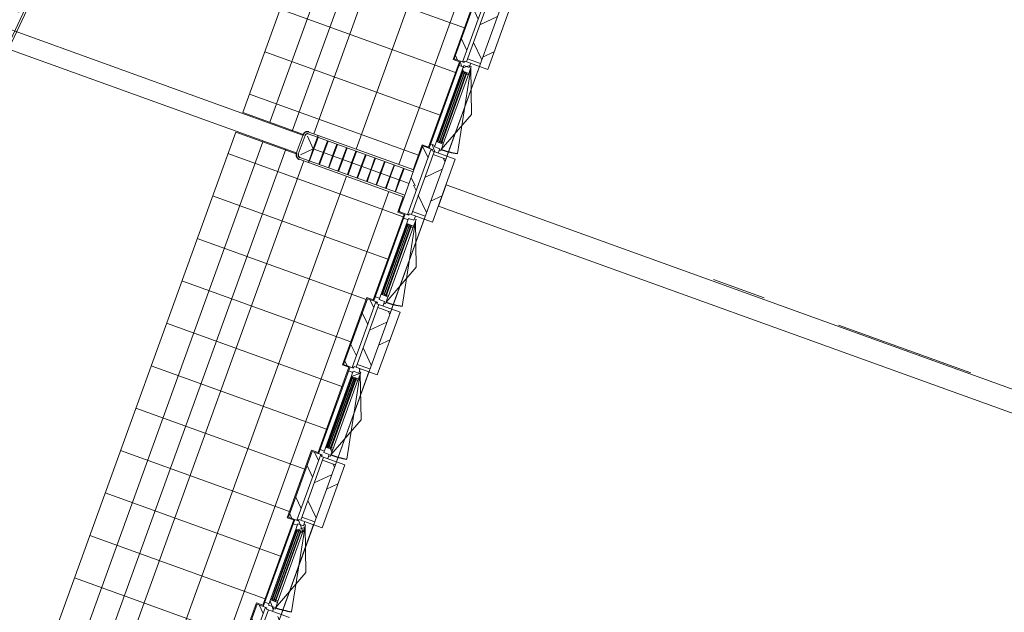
# Model space of a CAD drawing. Header units: metres. Extents: x 136266 to 136452, y 453403 to 453560.
# Tile 74 of 133: x 136414.37 to 136425.27, y 453458.09 to 453464.66. Entities that reach past the tile are written whole.
import ezdxf

# ---------------------------------------------------------------- set-up
doc = ezdxf.new("R2010")
doc.units = ezdxf.units.M
for name, color, linetype, lineweight in [('A-DETL-4', 90, 'Continuous', 9), ('A-DETL-BEBOUWING', 253, 'Continuous', 9), ('A-FLOR', 192, 'Continuous', 5), ('A-FLOR-PATT', 8, 'Continuous', 5), ('N-WE-OG-BEBOUWING_HOOFDGEBOUW-T25', 7, 'Continuous', 25)]:
    doc.layers.add(name, color=color, linetype=linetype, lineweight=lineweight)
doc.styles.add('NLCS-ISO-M200-T25', font='txt', dxfattribs={"height": 0.5})
pattern_1 = [(50.368, (1194.74, 112.26), (-308.0628, 255.1417), [])]
pattern_2 = [(45, (-0.0002, 0.0002), (-141.42134, 141.42137), []), (135, (-0.0002, 0.0002), (-141.42137, -141.42134), [])]
pattern_3 = [(45, (-0.0002, -0.0003), (-141.42134, 141.42137), []), (135, (-0.0002, -0.0003), (-141.42137, -141.42134), [])]
pattern_4 = [(45, (-0.0002, 0.0002), (-141.42134, 141.42137), []), (135, (-0.0002, 0.0002), (-141.42137, -141.42134), [])]
pattern_5 = [(45, (-0.0002, -0.0003), (-141.42134, 141.42137), []), (135, (-0.0002, -0.0003), (-141.42137, -141.42134), [])]
pattern_6 = [(45, (-0.0002, -0.0003), (-141.42134, 141.42137), []), (135, (-0.0002, -0.0003), (-141.42137, -141.42134), [])]
pattern_7 = [(45, (-0.0002, 0.0002), (-141.42134, 141.42137), []), (135, (-0.0002, 0.0002), (-141.42137, -141.42134), [])]
pattern_8 = [(45, (-0.0002, -0.0003), (-141.42134, 141.42137), []), (135, (-0.0002, -0.0003), (-141.42137, -141.42134), [])]

# ---------------------------------------------------------------- blocks, each defined once
blk = doc.blocks.new('859-DO-0010 29-09-2022')
at = {"layer": 'A-DETL-BEBOUWING'}
h = blk.add_hatch(dxfattribs=at)
h.set_pattern_fill('FP_998', color=256, angle=45, style=0, pattern_type=2)
h.set_pattern_definition([(320.368, (146413.7, 65481.7), (270.58, 326.7), []), (50.368, (146413.7, 65481.7), (-326.7, 270.58), [])])
h.paths.add_polyline_path([(146750, 61897), (146900, 61912), (146863, 62302), (146714, 62288), (146739, 62017)])
h.paths.add_polyline_path([(146608, 63412), (146758, 63426), (146695, 64094), (146545, 64080), (146570, 63816)])
h.paths.add_polyline_path([(146440, 65204), (146589, 65218), (146526, 65886), (146377, 65872), (146401, 65615)])
h.paths.add_polyline_path([(146271, 66996), (146421, 67010), (146358, 67678), (146209, 67664), (146232, 67413)])
h.paths.add_polyline_path([(146103, 68788), (146252, 68802), (146226, 69080), (146077, 69066)])
h = blk.add_hatch(dxfattribs=at)
h.set_pattern_fill('FP_1632', color=256, angle=45, style=0, pattern_type=2)
h.set_pattern_definition([(320.37, (146437.45, 63732.5), (255.14, 308.06), []), (320.368, (146549.7, 62537.77), (255.14, 308.06), [])])
h.paths.add_polyline_path([(146474, 63347), (146573, 63356), (146501, 64128), (146401, 64118), (146472, 63366)])
h = blk.add_hatch(dxfattribs=at)
h.set_pattern_fill('FP_250', color=256, angle=45, style=0, pattern_type=2)
h.set_pattern_definition([(50.368, (1194.74, 112.26), (-308.0628, 255.1417), [])])
h.paths.add_polyline_path([(146761, 63391), (146860, 63400), (146791, 64138), (146692, 64129), (146721, 63816)])
h = blk.add_hatch(dxfattribs=at)
h.set_pattern_fill('FP_1552', color=256, angle=95.368, style=0, pattern_type=2)
h.set_pattern_definition(pattern_2)
h.paths.add_polyline_path([(146553, 63304), (146603, 63309), (146601, 63326), (146665, 63332), (146660, 63381), (146589, 63375), (146590, 63358), (146548, 63354)])
h = blk.add_hatch(dxfattribs=at)
h.set_pattern_fill('FP_1553', color=256, angle=95.368, style=0, pattern_type=2)
h.set_pattern_definition(pattern_3)
h.paths.add_polyline_path([(146609, 63246), (146619, 63247), (146617, 63264), (146689, 63270), (146681, 63350), (146663, 63348), (146665, 63332), (146601, 63326)])
h = blk.add_hatch(color=256, dxfattribs=at)
h.paths.add_polyline_path([(146695, 62437), (146699, 62438), (146697, 62452), (146693, 62451)])
h.paths.add_polyline_path([(146741, 62442), (146745, 62442), (146743, 62456), (146739, 62456)])
h.paths.add_polyline_path([(146619, 63247), (146623, 63247), (146621, 63261), (146617, 63261)])
h.paths.add_polyline_path([(146664, 63251), (146668, 63252), (146667, 63265), (146663, 63265)])
for points in [[(146699, 62438), (146703, 62438), (146625, 63262), (146621, 63261), (146690, 62533)], [(146718, 62440), (146722, 62440), (146644, 63263), (146640, 63263), (146709, 62533)], [(146737, 62441), (146741, 62442), (146663, 63265), (146659, 63265), (146728, 62533)], [(146867, 60646), (146871, 60646), (146794, 61469), (146790, 61469), (146858, 60741)], [(146886, 60647), (146890, 60648), (146813, 61471), (146809, 61471), (146877, 60741)], [(146905, 60649), (146909, 60650), (146832, 61473), (146828, 61473), (146896, 60741)], [(147036, 58854), (147039, 58854), (146962, 59677), (146958, 59677), (147027, 58949)], [(147054, 58855), (147058, 58856), (146981, 59679), (146977, 59679), (147046, 58949)], [(147073, 58857), (147077, 58857), (147000, 59681), (146996, 59680), (147065, 58949)], [(147204, 57061), (147208, 57062), (147131, 57885), (147127, 57885), (147195, 57156)], [(147223, 57063), (147227, 57064), (147149, 57887), (147145, 57887), (147214, 57156)], [(147242, 57065), (147246, 57065), (147168, 57889), (147164, 57888), (147233, 57156)]]:
    blk.add_hatch(color=256, dxfattribs=at).paths.add_polyline_path(points)
h = blk.add_hatch(dxfattribs=at)
h.set_pattern_fill('FP_1552', color=256, angle=95.368, style=0, pattern_type=2)
h.set_pattern_definition(pattern_2)
h.paths.add_polyline_path([(146688, 62320), (146759, 62327), (146755, 62377), (146691, 62371), (146689, 62388), (146640, 62383), (146644, 62333), (146686, 62337)])
h = blk.add_hatch(dxfattribs=at)
h.set_pattern_fill('FP_1553', color=256, angle=95.368, style=0, pattern_type=2)
h.set_pattern_definition(pattern_3)
h.paths.add_polyline_path([(146756, 62360), (146774, 62361), (146767, 62441), (146695, 62434), (146693, 62451), (146683, 62450), (146691, 62371), (146755, 62377)])
h = blk.add_hatch(dxfattribs=at)
h.set_pattern_fill('FP_1005', color=256, angle=45, style=0, pattern_type=2)
h.set_pattern_definition([(320.37, (146590.35, 62105.3), (255.14, 308.06), []), (320.368, (146702.6, 60910.56), (255.14, 308.06), [])])
h.paths.add_polyline_path([(146611, 61884), (146711, 61894), (146669, 62336), (146570, 62326), (146611, 61885)])
h = blk.add_hatch(dxfattribs=at)
h.set_pattern_fill('FP_250', color=256, angle=45, style=0, pattern_type=2)
h.set_pattern_definition([(50.368, (1194.74, 112.26), (-308.0628, 255.1417), [])])
h.paths.add_polyline_path([(146900, 61912), (146999, 61921), (146959, 62346), (146860, 62336), (146890, 62017)])
h = blk.add_hatch(dxfattribs=at)
h.set_pattern_fill('FP_289', color=256, angle=45, style=0, pattern_type=2)
h.set_pattern_definition([(320.37, (146626.6, 61719.5), (255.14, 308.06), []), (320.368, (146738.86, 60524.76), (255.14, 308.06), [])])
h.paths.add_polyline_path([(146642, 61555), (146742, 61564), (146711, 61894), (146611, 61884), (146641, 61568)])
h = blk.add_hatch(dxfattribs=at)
h.set_pattern_fill('FP_999', color=256, angle=45, style=0, pattern_type=2)
h.set_pattern_definition([(320.368, (147087.3, 58313.3), (270.58, 326.7), []), (50.368, (147087.3, 58313.3), (-326.7, 270.58), [])])
h.paths.add_polyline_path([(147424, 54729), (147573, 54743), (147537, 55133), (147387, 55119), (147415, 54823)])
h.paths.add_polyline_path([(147282, 56243), (147431, 56257), (147368, 56925), (147219, 56911), (147246, 56621)])
h.paths.add_polyline_path([(147113, 58035), (147263, 58049), (147200, 58717), (147051, 58703), (147077, 58420)])
h.paths.add_polyline_path([(146945, 59827), (147094, 59841), (147032, 60509), (146882, 60495), (146908, 60219)])
h.paths.add_polyline_path([(146777, 61619), (146926, 61634), (146900, 61912), (146750, 61897)])
h = blk.add_hatch(dxfattribs=at)
h.set_pattern_fill('FP_250', color=256, angle=45, style=0, pattern_type=2)
h.set_pattern_definition([(50.368, (1194.74, 112.26), (-308.0628, 255.1417), [])])
h.paths.add_polyline_path([(146929, 61599), (147029, 61608), (146999, 61921), (146900, 61912)])
h = blk.add_hatch(color=256, dxfattribs=at)
h.paths.add_polyline_path([(146863, 60645), (146867, 60646), (146866, 60660), (146862, 60659)])
h.paths.add_polyline_path([(146909, 60650), (146913, 60650), (146912, 60664), (146908, 60664)])
h.paths.add_polyline_path([(146787, 61455), (146791, 61455), (146790, 61469), (146786, 61469)])
h.paths.add_polyline_path([(146833, 61459), (146837, 61459), (146836, 61473), (146832, 61473)])
h = blk.add_hatch(dxfattribs=at)
h.set_pattern_fill('FP_1591', color=256, angle=95.368, style=0, pattern_type=2)
h.set_pattern_definition(pattern_6)
h.paths.add_polyline_path([(146925, 60568), (146943, 60569), (146935, 60649), (146863, 60642), (146862, 60659), (146852, 60658), (146859, 60579), (146923, 60585)])
h = blk.add_hatch(dxfattribs=at)
h.set_pattern_fill('FP_1591', color=256, angle=95.368, style=0, pattern_type=2)
h.set_pattern_definition(pattern_6)
h.paths.add_polyline_path([(146913, 60647), (146935, 60651), (146934, 60666), (146912, 60664)])
h = blk.add_hatch(dxfattribs=at)
h.set_pattern_fill('FP_1643', color=256, angle=45, style=0, pattern_type=2)
h.set_pattern_definition([(320.37, (146774.24, 60148.3), (255.14, 308.06), []), (320.368, (146886.5, 58953.56), (255.14, 308.06), [])])
h.paths.add_polyline_path([(146810, 59762), (146910, 59772), (146838, 60543), (146738, 60534), (146810, 59769)])
h = blk.add_hatch(dxfattribs=at)
h.set_pattern_fill('FP_1590', color=256, angle=95.368, style=0, pattern_type=2)
h.set_pattern_definition([(45, (-0.0002, 0.0002), (-141.42134, 141.42137), []), (135, (-0.0002, 0.0002), (-141.42137, -141.42134), [])])
h.paths.add_polyline_path([(146856, 60528), (146928, 60535), (146923, 60585), (146859, 60579), (146858, 60596), (146808, 60591), (146813, 60541), (146854, 60545)])
h = blk.add_hatch(dxfattribs=at)
h.set_pattern_fill('FP_250', color=256, angle=45, style=0, pattern_type=2)
h.set_pattern_definition(pattern_1)
h.paths.add_polyline_path([(147098, 59807), (147197, 59816), (147128, 60554), (147028, 60544), (147059, 60219)])
h = blk.add_hatch(dxfattribs=at)
h.set_pattern_fill('FP_1588', color=256, angle=95.368, style=0, pattern_type=2)
h.set_pattern_definition(pattern_4)
h.paths.add_polyline_path([(146890, 59720), (146940, 59724), (146938, 59741), (147002, 59747), (146997, 59797), (146925, 59790), (146927, 59773), (146885, 59769)])
h = blk.add_hatch(dxfattribs=at)
h.set_pattern_fill('FP_1589', color=256, angle=95.368, style=0, pattern_type=2)
h.set_pattern_definition(pattern_5)
h.paths.add_polyline_path([(146946, 59662), (146955, 59663), (146954, 59680), (147026, 59686), (147018, 59766), (147000, 59764), (147002, 59747), (146938, 59741)])
h = blk.add_hatch(color=256, dxfattribs=at)
h.paths.add_polyline_path([(147032, 58853), (147036, 58854), (147034, 58867), (147030, 58867)])
h.paths.add_polyline_path([(147077, 58857), (147081, 58858), (147080, 58872), (147076, 58871)])
h.paths.add_polyline_path([(146955, 59663), (146959, 59663), (146958, 59677), (146954, 59677)])
h.paths.add_polyline_path([(147001, 59667), (147005, 59667), (147004, 59681), (147000, 59681)])
h = blk.add_hatch(dxfattribs=at)
h.set_pattern_fill('FP_1588', color=256, angle=95.368, style=0, pattern_type=2)
h.set_pattern_definition(pattern_4)
h.paths.add_polyline_path([(147024, 58736), (147096, 58743), (147091, 58793), (147028, 58787), (147026, 58803), (146976, 58799), (146981, 58749), (147023, 58753)])
h = blk.add_hatch(dxfattribs=at)
h.set_pattern_fill('FP_1589', color=256, angle=95.368, style=0, pattern_type=2)
h.set_pattern_definition(pattern_5)
h.paths.add_polyline_path([(147093, 58776), (147111, 58777), (147103, 58857), (147032, 58850), (147030, 58867), (147020, 58866), (147028, 58787), (147091, 58793)])
h = blk.add_hatch(dxfattribs=at)
h.set_pattern_fill('FP_1642', color=256, angle=45, style=0, pattern_type=2)
h.set_pattern_definition([(320.37, (146942.63, 58356.2), (255.14, 308.06), []), (320.368, (147054.9, 57161.45), (255.14, 308.06), [])])
h.paths.add_polyline_path([(146979, 57970), (147078, 57980), (147006, 58751), (146906, 58742), (146979, 57970)])
h = blk.add_hatch(dxfattribs=at)
h.set_pattern_fill('FP_250', color=256, angle=45, style=0, pattern_type=2)
h.set_pattern_definition(pattern_1)
h.paths.add_polyline_path([(147266, 58014), (147366, 58024), (147296, 58762), (147197, 58752), (147228, 58420)])
h = blk.add_hatch(dxfattribs=at)
h.set_pattern_fill('FP_1593', color=256, angle=95.368, style=0, pattern_type=2)
h.set_pattern_definition(pattern_7)
h.paths.add_polyline_path([(147058, 57928), (147108, 57932), (147106, 57949), (147170, 57955), (147165, 58005), (147094, 57998), (147095, 57981), (147054, 57977), (147054, 57970)])
h = blk.add_hatch(dxfattribs=at)
h.set_pattern_fill('FP_1592', color=256, angle=95.368, style=0, pattern_type=2)
h.set_pattern_definition([(45, (-0.0002, -0.0003), (-141.42134, 141.42137), [])])
h.paths.add_polyline_path([(147117, 58000), (147266, 58014), (147263, 58049), (147113, 58035)])
h = blk.add_hatch(dxfattribs=at)
h.set_pattern_fill('FP_1594', color=256, angle=95.368, style=0, pattern_type=2)
h.set_pattern_definition(pattern_8)
h.paths.add_polyline_path([(147114, 57870), (147124, 57871), (147122, 57887), (147194, 57894), (147186, 57974), (147169, 57970), (147170, 57955), (147106, 57949)])
h = blk.add_hatch(color=256, dxfattribs=at)
h.paths.add_polyline_path([(147200, 57061), (147204, 57061), (147203, 57075), (147199, 57075)])
h.paths.add_polyline_path([(147246, 57065), (147250, 57066), (147248, 57080), (147244, 57079)])
h.paths.add_polyline_path([(147124, 57871), (147128, 57871), (147127, 57885), (147123, 57884)])
h.paths.add_polyline_path([(147170, 57875), (147174, 57875), (147172, 57889), (147168, 57889)])
h = blk.add_hatch(dxfattribs=at)
h.set_pattern_fill('FP_1594', color=256, angle=95.368, style=0, pattern_type=2)
h.set_pattern_definition(pattern_8)
h.paths.add_polyline_path([(147174, 57875), (147196, 57877), (147192, 57894), (147172, 57892)])
h = blk.add_hatch(dxfattribs=at)
h.set_pattern_fill('FP_1594', color=256, angle=95.368, style=0, pattern_type=2)
h.set_pattern_definition(pattern_8)
h.paths.add_polyline_path([(147261, 56983), (147279, 56985), (147272, 57065), (147200, 57058), (147199, 57075), (147189, 57074), (147196, 56994), (147260, 57000)])
h = blk.add_hatch(dxfattribs=at)
h.set_pattern_fill('FP_1641', color=256, angle=45, style=0, pattern_type=2)
h.set_pattern_definition([(320.37, (147111.03, 56564.1), (255.14, 308.06), []), (320.368, (147223.3, 55369.35), (255.14, 308.06), [])])
h.paths.add_polyline_path([(147147, 56178), (147247, 56188), (147174, 56959), (147075, 56950), (147106, 56621)])
h = blk.add_hatch(dxfattribs=at)
h.set_pattern_fill('FP_1593', color=256, angle=95.368, style=0, pattern_type=2)
h.set_pattern_definition(pattern_7)
h.paths.add_polyline_path([(147193, 56944), (147265, 56951), (147260, 57000), (147196, 56994), (147195, 57011), (147145, 57007), (147149, 56957), (147191, 56961)])
at = {"layer": 'A-FLOR-PATT'}
h = blk.add_hatch(dxfattribs=at)
h.set_pattern_fill('FP_2320', color=256, style=0, pattern_type=2)
h.set_pattern_definition([(275.368, (145311.03, 65378.1), (497.81, 46.776), []), (5.368, (145311.03, 65378.1), (-46.776, 497.81), [])])
h.paths.add_polyline_path([(145352, 61924), (145359, 61924), (145354, 61924), (145353, 61924)])
h.paths.add_polyline_path([(144669, 68811), (144669, 68818), (144669, 68818), (144669, 68812)])
h.paths.add_polyline_path([(144609, 61812), (145320, 61879), (145323, 61894), (145335, 61915), (145343, 61920), (145348, 61920), (145357, 61925), (145372, 61929), (146586, 62044), (146559, 62335), (146633, 62342), (146539, 63343), (146465, 63336), (146390, 64127), (146465, 64134), (146371, 65135), (146296, 65128), (146222, 65919), (146297, 65926), (146203, 66927), (146128, 66920), (146053, 67712), (146128, 67719), (146034, 68719), (145959, 68712), (145942, 68893), (144716, 68779), (144700, 68782), (144679, 68794), (144674, 68802), (144674, 68806), (144668, 68816), (144666, 68818), (143957, 68751), (144603, 61874)])
h.paths.add_polyline_path([(145341, 61881), (145345, 61881), (145342, 61885)])
h.paths.add_polyline_path([(144718, 68800), (144716, 68805), (144708, 68801), (144718, 68800)])
h = blk.add_hatch(dxfattribs=at)
h.set_pattern_fill('FP_2322', color=256, style=0, pattern_type=2)
h.set_pattern_definition([(275.368, (145984.6, 58209.67), (497.81, 46.776), []), (5.368, (145984.6, 58209.67), (-46.776, 497.81), [])])
h.paths.add_polyline_path([(146026, 54756), (146033, 54755), (146028, 54756), (146026, 54756)])
h.paths.add_polyline_path([(145343, 61643), (145343, 61650), (145342, 61650), (145343, 61643)])
h.paths.add_polyline_path([(145283, 54643), (145993, 54710), (145997, 54725), (146009, 54746), (146017, 54752), (146021, 54752), (146030, 54757), (146045, 54760), (147260, 54875), (147232, 55167), (147307, 55174), (147213, 56174), (147138, 56167), (147064, 56959), (147139, 56966), (147045, 57967), (146970, 57959), (146895, 58751), (146970, 58758), (146876, 59759), (146801, 59752), (146727, 60543), (146802, 60550), (146708, 61551), (146633, 61544), (146616, 61724), (145389, 61610), (145374, 61614), (145353, 61626), (145347, 61633), (145347, 61638), (145342, 61647), (145340, 61649), (144631, 61583), (145277, 54705)])
h.paths.add_polyline_path([(146015, 54712), (146018, 54713), (146016, 54716)])
h.paths.add_polyline_path([(145392, 61631), (145389, 61637), (145382, 61633), (145391, 61631)])
at = {"flags": 128}
for points in [[(145364, 61928), (145362, 61928), (145360, 61927), (145358, 61927), (145356, 61927), (145354, 61926), (145352, 61925), (145350, 61925), (145348, 61924), (145347, 61923), (145345, 61922), (145343, 61921), (145341, 61920), (145340, 61919), (145338, 61918), (145337, 61917), (145335, 61915), (145334, 61914), (145332, 61913), (145331, 61911), (145330, 61910), (145328, 61908), (145327, 61906), (145326, 61905), (145325, 61903), (145324, 61901), (145323, 61899), (145322, 61898), (145322, 61896), (145321, 61894), (145320, 61892), (145320, 61890), (145320, 61888), (145319, 61886), (145319, 61884), (145319, 61882), (145319, 61880), (145319, 61878), (145319, 61876), (145319, 61874), (145319, 61873)], [(145339, 61654), (145340, 61652), (145340, 61650), (145340, 61649), (145341, 61647), (145341, 61645), (145342, 61643), (145343, 61641), (145343, 61639), (145344, 61637), (145345, 61635), (145346, 61634), (145347, 61632), (145348, 61630), (145349, 61629), (145351, 61627), (145352, 61626), (145353, 61624), (145355, 61623), (145356, 61621), (145358, 61620), (145359, 61619), (145361, 61618), (145363, 61617), (145364, 61616), (145366, 61615), (145368, 61614), (145370, 61613), (145372, 61612), (145374, 61612), (145375, 61611), (145377, 61611), (145379, 61610), (145381, 61610), (145383, 61609), (145385, 61609), (145387, 61609), (145389, 61609), (145391, 61609), (145393, 61609), (145394, 61609)]]:
    blk.add_lwpolyline(points, dxfattribs=at)
for centre, radius, start, end in [((146683, 63333), 959, 275.368, 286.368), ((145369, 61878), 28.1, 95.368, 185.368), ((145369, 61878), 26, 169.5474, 185.368), ((145369, 61878), 23.1, 177.8991, 185.368), ((145389, 61659), 28.1, 185.368, 275.368), ((145389, 61659), 26, 259.5474, 275.368), ((145389, 61659), 23.1, 267.8991, 275.368), ((146851, 61541), 959, 275.368, 286.368), ((147020, 59749), 959, 275.368, 286.368), ((147188, 57957), 959, 275.368, 286.368)]:
    blk.add_arc(centre, radius, start, end)
at = {"layer": 'A-DETL-4'}
for p, q in [((145194, 61857), (144540, 68816)), ((145868, 54688), (145214, 61648))]:
    blk.add_line(p, q, dxfattribs=at)
at = {"layer": 'A-DETL-BEBOUWING'}
for p, q in [((145344, 78465), (148247, 47575)), ((141940, 71973), (141940, 43022)), ((141962, 43022), (141962, 71975)), ((146401, 64118), (146474, 63347)), ((146573, 63356), (146501, 64128)), ((146542, 64114), (146611, 63377)), ((146860, 63400), (146791, 64138)), ((146474, 63347), (146590, 63358)), ((146548, 63354), (146644, 62333)), ((146573, 63363), (146590, 63365)), ((146860, 63400), (146589, 63375)), ((146589, 63375), (146590, 63358)), ((146608, 63412), (146758, 63426)), ((146665, 63332), (146660, 63381)), ((146681, 63350), (146663, 63348)), ((146689, 63270), (146681, 63350)), ((146553, 63304), (146603, 63309)), ((146601, 63326), (146665, 63332)), ((146601, 63326), (146691, 62371)), ((146609, 63246), (146623, 63247)), ((146617, 63264), (146689, 63270)), ((146617, 63261), (146667, 63268)), ((146667, 63265), (146617, 63261)), ((146667, 63265), (146617, 63264)), ((146619, 63247), (146617, 63264)), ((146617, 63261), (146617, 63264)), ((146625, 63262), (146617, 63261)), ((146695, 62434), (146617, 63261)), ((146621, 63261), (146699, 62438)), ((146703, 62438), (146625, 63262)), ((146627, 63248), (146642, 63249)), ((146640, 63263), (146718, 62440)), ((146722, 62440), (146644, 63263)), ((146646, 63249), (146660, 63251)), ((146659, 63265), (146737, 62441)), ((146667, 63265), (146663, 63265)), ((146741, 62442), (146663, 63265)), ((146664, 63251), (146690, 63254)), ((146667, 63268), (146745, 62439)), ((146683, 63333), (146953, 62413)), ((146910, 62873), (146683, 63333)), ((146687, 63268), (146687, 63270)), ((146689, 63269), (146687, 63268)), ((146767, 62443), (146689, 63269)), ((156219, 62913), (146988, 62045)), ((146773, 62378), (146910, 62873)), ((147011, 61796), (156242, 62664)), ((153134, 62638), (151581, 62492)), ((146689, 62388), (146640, 62383)), ((146697, 62452), (146683, 62450)), ((146691, 62371), (146755, 62377)), ((146745, 62442), (146695, 62437)), ((146695, 62434), (146745, 62442)), ((146767, 62441), (146695, 62434)), ((146745, 62439), (146695, 62437)), ((146716, 62453), (146701, 62452)), ((146718, 62440), (146722, 62440)), ((146735, 62455), (146720, 62454)), ((146743, 62456), (146739, 62456)), ((146741, 62442), (146745, 62442)), ((146765, 62458), (146743, 62456)), ((146745, 62442), (146743, 62456)), ((146745, 62439), (146745, 62442)), ((146759, 62327), (146755, 62377)), ((146765, 62443), (146767, 62443)), ((146765, 62441), (146765, 62443)), ((146774, 62361), (146767, 62441)), ((150112, 62359), (150709, 62415)), ((146686, 62337), (146570, 62326)), ((146570, 62326), (146596, 62044)), ((146742, 61564), (146669, 62336)), ((146687, 62330), (146670, 62329)), ((146686, 62337), (146688, 62320)), ((146688, 62320), (146959, 62346)), ((146711, 62322), (146780, 61585)), ((146863, 62302), (146714, 62288)), ((146756, 62360), (146774, 62361)), ((147029, 61608), (146959, 62346)), ((146596, 62044), (145473, 61938)), ((146596, 62044), (146626, 61725)), ((146988, 62045), (147011, 61796)), ((145473, 61938), (145364, 61928)), ((145473, 61938), (145474, 61936)), ((145474, 61936), (145474, 61932)), ((145474, 61932), (145474, 61928)), ((145475, 61916), (146598, 62022)), ((145702, 61938), (145715, 61800)), ((145709, 61938), (145722, 61801)), ((145814, 61948), (145827, 61811)), ((145821, 61949), (145834, 61811)), ((145925, 61959), (145938, 61821)), ((145932, 61959), (145945, 61822)), ((146037, 61969), (146050, 61832)), ((146044, 61970), (146057, 61832)), ((146148, 61980), (146161, 61842)), ((146155, 61980), (146168, 61843)), ((146260, 61990), (146273, 61853)), ((146267, 61991), (146280, 61853)), ((146372, 62001), (146384, 61863)), ((146379, 62001), (146391, 61864)), ((146483, 62011), (146496, 61874)), ((146490, 62012), (146503, 61874)), ((145327, 61869), (141891, 61547)), ((145319, 61873), (145339, 61654)), ((145361, 61657), (145341, 61876)), ((145475, 61916), (145366, 61906)), ((145369, 61878), (145488, 61779)), ((145474, 61928), (145475, 61922)), ((145475, 61922), (145475, 61916)), ((145488, 61779), (145475, 61916)), ((145482, 61917), (145495, 61780)), ((146611, 61884), (145488, 61779)), ((145591, 61927), (145603, 61790)), ((145598, 61928), (145610, 61790)), ((145938, 61821), (145951, 61684)), ((145945, 61822), (145958, 61684)), ((146050, 61832), (146063, 61694)), ((146057, 61832), (146070, 61695)), ((146161, 61842), (146174, 61705)), ((146168, 61843), (146181, 61705)), ((146273, 61853), (146286, 61715)), ((146280, 61853), (146293, 61716)), ((146384, 61863), (146397, 61726)), ((146391, 61864), (146404, 61726)), ((146496, 61874), (146509, 61736)), ((146503, 61874), (146516, 61737)), ((145488, 61779), (145389, 61659)), ((145488, 61779), (145501, 61641)), ((145495, 61780), (145508, 61642)), ((146624, 61747), (145501, 61641)), ((145503, 61620), (146626, 61725)), ((145603, 61790), (145616, 61652)), ((145610, 61790), (145623, 61653)), ((145715, 61800), (145728, 61663)), ((145722, 61801), (145735, 61663)), ((145827, 61811), (145840, 61673)), ((145834, 61811), (145847, 61674)), ((146626, 61725), (146642, 61555)), ((141910, 61338), (145346, 61660)), ((145392, 61631), (145501, 61641)), ((145394, 61609), (145503, 61620)), ((145502, 61636), (145501, 61641)), ((145502, 61630), (145502, 61635)), ((145503, 61626), (145502, 61630)), ((145503, 61622), (145503, 61626)), ((145503, 61620), (145503, 61622)), ((145503, 61620), (145503, 61620)), ((147029, 61608), (146757, 61582)), ((146777, 61619), (146926, 61634)), ((146642, 61555), (146759, 61566)), ((146717, 61562), (146813, 60541)), ((146721, 61512), (146771, 61517)), ((146741, 61571), (146758, 61573)), ((146757, 61582), (146759, 61566)), ((146770, 61533), (146833, 61539)), ((146770, 61533), (146859, 60579)), ((146833, 61539), (146829, 61589)), ((146850, 61558), (146832, 61556)), ((146857, 61478), (146850, 61558)), ((146851, 61541), (147122, 60621)), ((147078, 61081), (146851, 61541)), ((146777, 61454), (146791, 61455)), ((146785, 61472), (146857, 61478)), ((146836, 61473), (146785, 61472)), ((146787, 61455), (146785, 61472)), ((146786, 61469), (146785, 61472)), ((146786, 61469), (146835, 61476)), ((146836, 61473), (146786, 61469)), ((146786, 61469), (146863, 60642)), ((146794, 61469), (146786, 61469)), ((146790, 61469), (146867, 60646)), ((146871, 60646), (146794, 61469)), ((146795, 61455), (146810, 61457)), ((146813, 61471), (146809, 61471)), ((146809, 61471), (146886, 60647)), ((146890, 60648), (146813, 61471)), ((146814, 61457), (146829, 61459)), ((146832, 61473), (146828, 61473)), ((146828, 61473), (146905, 60649)), ((146836, 61473), (146832, 61473)), ((146909, 60650), (146832, 61473)), ((146833, 61459), (146859, 61461)), ((146835, 61476), (146913, 60647)), ((146855, 61476), (146855, 61478)), ((146857, 61476), (146855, 61476)), ((146935, 60651), (146857, 61476)), ((146941, 60586), (147078, 61081)), ((146866, 60660), (146852, 60658)), ((146863, 60642), (146862, 60659)), ((146913, 60650), (146863, 60645)), ((146863, 60642), (146913, 60650)), ((146935, 60649), (146863, 60642)), ((146913, 60647), (146863, 60645)), ((146885, 60661), (146870, 60660)), ((146886, 60647), (146890, 60648)), ((146904, 60663), (146889, 60662)), ((146912, 60664), (146908, 60664)), ((146909, 60650), (146913, 60650)), ((146934, 60666), (146912, 60664)), ((146913, 60650), (146912, 60664)), ((146913, 60647), (146913, 60650)), ((146933, 60651), (146935, 60651)), ((146933, 60649), (146933, 60651)), ((146943, 60569), (146935, 60649)), ((146854, 60545), (146738, 60534)), ((146738, 60534), (146810, 59762)), ((146858, 60596), (146808, 60591)), ((146910, 59772), (146838, 60543)), ((146855, 60538), (146838, 60536)), ((146854, 60545), (146856, 60528)), ((146856, 60528), (147128, 60554)), ((146923, 60585), (146859, 60579)), ((146879, 60530), (146948, 59793)), ((146928, 60535), (146923, 60585)), ((146925, 60568), (146943, 60569)), ((147197, 59816), (147128, 60554)), ((146882, 60495), (147032, 60509)), ((146810, 59762), (146927, 59773)), ((146885, 59770), (146981, 58749)), ((146909, 59779), (146926, 59780)), ((147197, 59816), (146925, 59790)), ((146925, 59790), (146927, 59773)), ((146945, 59827), (147094, 59841)), ((147002, 59747), (146997, 59797)), ((147018, 59766), (147000, 59764)), ((147026, 59686), (147018, 59766)), ((147020, 59749), (147290, 58829)), ((147247, 59289), (147020, 59749)), ((146890, 59720), (146940, 59724)), ((146938, 59741), (147002, 59747)), ((146938, 59741), (147028, 58787)), ((146946, 59662), (146955, 59663)), ((146954, 59680), (147026, 59686)), ((146954, 59677), (147004, 59684)), ((147004, 59681), (146954, 59677)), ((147004, 59681), (146954, 59680)), ((147032, 58850), (146954, 59680)), ((146954, 59677), (146954, 59680)), ((146955, 59663), (146959, 59663)), ((146958, 59677), (147036, 58854)), ((147039, 58854), (146962, 59677)), ((146963, 59663), (146978, 59665)), ((146977, 59679), (147054, 58855)), ((146996, 59680), (146981, 59679)), ((147058, 58856), (146981, 59679)), ((146982, 59665), (146997, 59667)), ((146996, 59680), (147073, 58857)), ((147004, 59681), (147000, 59681)), ((147077, 58857), (147000, 59681)), ((147001, 59667), (147005, 59667)), ((147080, 58872), (147004, 59684)), ((147005, 59667), (147027, 59669)), ((147024, 59684), (147024, 59686)), ((147026, 59684), (147024, 59684)), ((147103, 58859), (147026, 59684)), ((147109, 58794), (147247, 59289)), ((147026, 58803), (146976, 58799)), ((147034, 58867), (147020, 58866)), ((147028, 58787), (147091, 58793)), ((147081, 58858), (147032, 58853)), ((147032, 58850), (147081, 58858)), ((147103, 58857), (147032, 58850)), ((147082, 58855), (147032, 58853)), ((147032, 58853), (147036, 58854)), ((147053, 58869), (147038, 58868)), ((147054, 58855), (147058, 58856)), ((147072, 58871), (147057, 58870)), ((147080, 58872), (147076, 58871)), ((147077, 58857), (147081, 58858)), ((147102, 58874), (147080, 58872)), ((147080, 58872), (147082, 58855)), ((147082, 58855), (147081, 58858)), ((147096, 58743), (147091, 58793)), ((147093, 58776), (147111, 58777)), ((147101, 58859), (147103, 58859)), ((147102, 58857), (147101, 58859)), ((147111, 58777), (147103, 58857)), ((147023, 58753), (146906, 58742)), ((146906, 58742), (146979, 57970)), ((147078, 57980), (147006, 58751)), ((147024, 58746), (147007, 58744)), ((147023, 58753), (147024, 58736)), ((147024, 58736), (147296, 58762)), ((147047, 58738), (147117, 58000)), ((147200, 58717), (147051, 58703)), ((147366, 58024), (147296, 58762)), ((147366, 58024), (147094, 57998)), ((147263, 58049), (147113, 58035)), ((147170, 57955), (147165, 58005)), ((146979, 57970), (147095, 57981)), ((147054, 57977), (147149, 56957)), ((147058, 57928), (147108, 57932)), ((147078, 57987), (147095, 57988)), ((147094, 57998), (147095, 57981)), ((147106, 57949), (147170, 57955)), ((147106, 57949), (147196, 56994)), ((147122, 57887), (147194, 57894)), ((147186, 57974), (147169, 57972)), ((147194, 57894), (147186, 57974)), ((147188, 57957), (147458, 57037)), ((147415, 57497), (147188, 57957)), ((147114, 57870), (147124, 57871)), ((147172, 57889), (147122, 57887)), ((147200, 57058), (147122, 57887)), ((147123, 57884), (147122, 57887)), ((147123, 57884), (147172, 57892)), ((147172, 57889), (147123, 57884)), ((147124, 57871), (147128, 57871)), ((147127, 57885), (147204, 57061)), ((147208, 57062), (147131, 57885)), ((147132, 57871), (147147, 57873)), ((147145, 57887), (147223, 57063)), ((147227, 57064), (147149, 57887)), ((147151, 57873), (147166, 57874)), ((147164, 57888), (147242, 57065)), ((147172, 57889), (147168, 57889)), ((147246, 57065), (147168, 57889)), ((147170, 57875), (147196, 57877)), ((147172, 57892), (147250, 57063)), ((147192, 57892), (147192, 57894)), ((147194, 57892), (147192, 57892)), ((147272, 57067), (147194, 57892)), ((147278, 57002), (147415, 57497)), ((147199, 57075), (147189, 57074)), ((147203, 57075), (147199, 57075)), ((147250, 57066), (147200, 57061)), ((147200, 57058), (147250, 57066)), ((147272, 57065), (147200, 57058)), ((147250, 57063), (147200, 57061)), ((147204, 57061), (147208, 57062)), ((147222, 57077), (147207, 57076)), ((147223, 57063), (147227, 57064)), ((147240, 57079), (147225, 57078)), ((147242, 57065), (147246, 57065)), ((147270, 57082), (147244, 57079)), ((147250, 57066), (147248, 57080)), ((147250, 57063), (147250, 57066)), ((147270, 57067), (147272, 57067)), ((147270, 57065), (147270, 57067)), ((147279, 56985), (147272, 57065)), ((147191, 56961), (147075, 56950)), ((147075, 56950), (147147, 56178)), ((147195, 57011), (147145, 57007)), ((147247, 56188), (147174, 56959)), ((147192, 56954), (147175, 56952)), ((147191, 56961), (147193, 56944)), ((147193, 56944), (147465, 56969)), ((147196, 56994), (147260, 57000)), ((147216, 56946), (147285, 56208)), ((147265, 56951), (147260, 57000)), ((147261, 56983), (147279, 56985))]:
    blk.add_line(p, q, dxfattribs=at)
at = {"layer": 'A-FLOR'}
for p, q in [((143957, 68751), (144609, 61812)), ((146465, 63336), (146390, 64127)), ((146761, 63391), (146860, 62336)), ((146539, 63343), (146465, 63336)), ((146633, 62342), (146539, 63343)), ((146559, 62335), (146633, 62342)), ((146586, 62043), (146559, 62335)), ((144609, 61812), (145320, 61879)), ((145341, 61881), (145345, 61881)), ((146633, 61544), (146616, 61724)), ((145341, 61650), (144631, 61583)), ((144631, 61583), (145283, 54643)), ((146708, 61551), (146633, 61544)), ((146802, 60550), (146708, 61551)), ((146929, 61599), (147028, 60544)), ((146727, 60543), (146802, 60550)), ((146801, 59752), (146727, 60543)), ((146876, 59759), (146801, 59752)), ((146970, 58758), (146876, 59759)), ((147098, 59807), (147197, 58752)), ((146895, 58751), (146970, 58758)), ((146970, 57959), (146895, 58751)), ((147266, 58014), (147365, 56960)), ((147045, 57967), (146970, 57959)), ((147139, 56966), (147045, 57967)), ((147064, 56959), (147139, 56966)), ((147138, 56167), (147064, 56959))]:
    blk.add_line(p, q, dxfattribs=at)

msp = doc.modelspace()

# ---------------------------------------------------------------- block references
at = {"xscale": 0.001, "yscale": 0.001, "zscale": 0.001, "rotation": 334.7650131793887}
msp.add_blockref('859-DO-0010 29-09-2022', (136259.679, 453469.371), dxfattribs=at)

# ---------------------------------------------------------------- next in the draw order: texts
at = {"layer": 'N-WE-OG-BEBOUWING_HOOFDGEBOUW-T25', "insert": (136402.582, 453471.954), "char_height": 1, "attachment_point": 1, "rotation": 334.7648, "style": 'NLCS-ISO-M200-T25', "bg_fill": 19, "box_fill_scale": 1.5, "bg_fill_color": 256, "bg_fill_transparency": 0}
msp.add_mtext_dynamic_manual_height_columns('Vloerpeil = +2.17 NAP', width=13.22657, gutter_width=2.5, heights=[0], dxfattribs=at)

doc.saveas('drawing.dxf')
